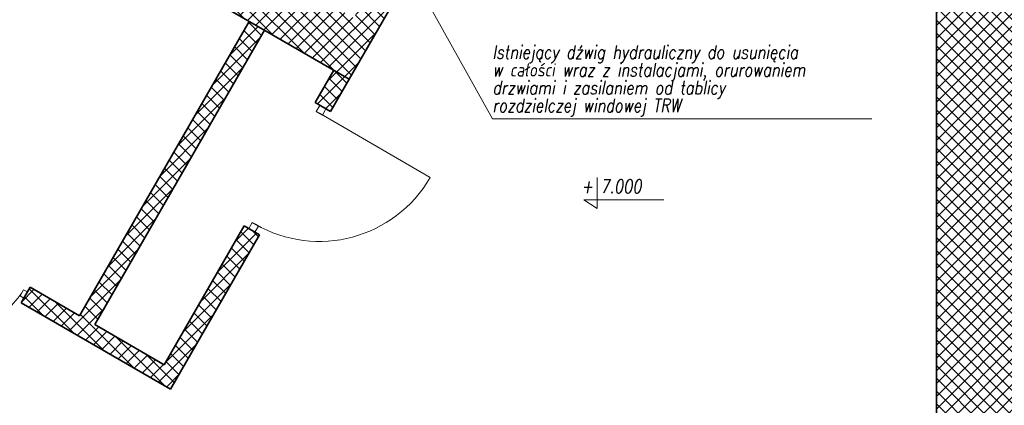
# Model space of a CAD drawing. Header units: millimetres. Extents: x 558 to 24471, y -5755 to 3551.
# Tile 4 of 35: x 23165 to 23719, y 2396 to 2612. Entities that reach past the tile are written whole.
import ezdxf
from ezdxf.enums import TextEntityAlignment as Align

# ---------------------------------------------------------------- set-up
doc = ezdxf.new("R2010")
doc.units = ezdxf.units.MM
for name, color, linetype, lineweight in [('K_Grube', 4, 'Continuous', 35), ('K_Kreskowanie', 8, 'Continuous', 5), ('K_Opis_zmienny', 2, 'Continuous', 13), ('K_Stolarka', 3, 'Continuous', 15)]:
    doc.layers.add(name, color=color, linetype=linetype, lineweight=lineweight)
doc.styles.add('Zwykły 50', font='romans.shx', dxfattribs={"width": 0.8, "oblique": 10, "height": 7.5})
pattern_1 = [(45, (2962.861, -2454.189), (-3.5921024, 3.5921024), []), (135, (2962.861, -2454.189), (-3.5921024, -3.5921024), [])]

msp = doc.modelspace()

# ---------------------------------------------------------------- hatches: boundary and pattern name
at = {"layer": 'K_Kreskowanie', "ltscale": 5}
h = msp.add_hatch(dxfattribs=at)
h.set_pattern_fill('ANSI37', color=256, scale=1.6)
h.set_pattern_definition(pattern_1)
h.paths.add_polyline_path([(23680.614, 3024.949), (23680.614, 2993.496), (23560.473, 3062.859), (23550.473, 3045.539), (23680.614, 2970.402), (23680.614, 2226.627), (23730.614, 2226.627), (23730.614, 3001.551), (23754.626, 3043.141), (23706.994, 3070.641), (23680.614, 3024.949)], is_closed=False)
h = msp.add_hatch(dxfattribs=at)
h.set_pattern_fill('ANSI37', color=256, scale=1.6)
h.set_pattern_definition([(45, (3090.788, 2977.9395), (-3.5921024, 3.5921024), []), (135, (3090.788, 2977.9395), (-3.5921024, -3.5921024), [])])
h.paths.add_polyline_path([(23314.792, 2903.327), (23362.423, 2875.827), (23369.923, 2888.817), (23309.302, 2923.817), (23170.302, 2683.062), (23350.435, 2579.062), (23489.435, 2819.817), (23467.784, 2832.317), (23460.284, 2819.327), (23468.944, 2814.327), (23352.944, 2613.409), (23198.792, 2702.409), (23314.792, 2903.327)], is_closed=False)
h = msp.add_hatch(dxfattribs=at)
h.set_pattern_fill('ANSI37', color=256, scale=1.6)
h.set_pattern_definition(pattern_1)
h.paths.add_polyline_path([(23165.93, 2453.491), (23249.935, 2404.991), (23299.935, 2491.593), (23291.275, 2496.593), (23246.275, 2418.651), (23207.303, 2441.151), (23302.803, 2606.562), (23294.143, 2611.562), (23198.643, 2446.151), (23170.93, 2462.151), (23169.43, 2459.553), (23165.93, 2453.491)], is_closed=False)
h = msp.add_hatch(dxfattribs=at)
h.set_pattern_fill('ANSI37', color=256, scale=1.6)
h.set_pattern_definition([(45, (3090.788, 2977.9395), (-3.5921024, 3.5921024), []), (135, (3090.788, 2977.9395), (-3.5921024, -3.5921024), [])])
h.paths.add_polyline_path([(23331.275, 2565.875), (23339.935, 2560.875), (23350.435, 2579.062), (23341.775, 2584.062), (23331.275, 2565.875)], is_closed=False)

# ---------------------------------------------------------------- linework, layer by layer
at = {"layer": 'K_Grube', "ltscale": 5}
for p, q in [((23680.614, 2226.627), (23680.614, 2970.402)), ((23489.435, 2819.817), (23350.435, 2579.062)), ((23350.435, 2579.062), (23170.302, 2683.062)), ((23198.643, 2446.151), (23294.143, 2611.562)), ((23207.303, 2441.151), (23302.803, 2606.562)), ((23331.275, 2565.875), (23341.775, 2584.062)), ((23350.435, 2579.062), (23339.935, 2560.875)), ((23339.935, 2560.875), (23331.275, 2565.875)), ((23246.275, 2418.651), (23291.275, 2496.593)), ((23299.935, 2491.593), (23291.275, 2496.593)), ((23249.935, 2404.991), (23299.935, 2491.593)), ((23165.93, 2453.491), (23170.93, 2462.151)), ((23198.643, 2446.151), (23170.93, 2462.151)), ((23249.935, 2404.991), (23165.93, 2453.491)), ((23246.275, 2418.651), (23207.303, 2441.151))]:
    msp.add_line(p, q, dxfattribs=at)
at = {"layer": 'K_Opis_zmienny'}
for p, q in [((23430.959, 2556.822), (23337.54, 2724.44)), ((23430.959, 2556.822), (23644.324, 2556.822)), ((23489.85, 2523.863), (23489.85, 2506.363)), ((23482.35, 2511.363), (23527.35, 2511.363)), ((23489.85, 2506.363), (23482.35, 2511.363))]:
    msp.add_line(p, q, dxfattribs=at)
at = {"layer": 'K_Stolarka', "ltscale": 5}
for p, q in [((23333.873, 2564.375), (23331.873, 2560.911)), ((23331.873, 2560.911), (23335.337, 2558.911)), ((23333.605, 2559.911), (23395.959, 2523.911)), ((23335.337, 2558.911), (23337.337, 2562.375)), ((23293.873, 2495.093), (23295.873, 2498.557)), ((23295.873, 2498.557), (23299.337, 2496.557)), ((23299.337, 2496.557), (23297.337, 2493.093)), ((23165.265, 2457.339), (23167.265, 2460.803)), ((23169.43, 2459.553), (23167.265, 2460.803)), ((23167.43, 2456.089), (23165.265, 2457.339))]:
    msp.add_line(p, q, dxfattribs=at)
for centre, radius, start, end in [((23333.605, 2559.911), 72, 240, 330), ((23101.255, 2506.078), 80.224, 241.28839, 324.13039)]:
    msp.add_arc(centre, radius, start, end, dxfattribs=at)

# ---------------------------------------------------------------- texts
at = {"layer": 'K_Opis_zmienny', "style": 'Zwykły 50', "oblique": 10, "width": 0.8}
for s, p in [('Istniejący dźwig hydrauliczny do usunięcia', (23430.959, 2594.322)), ('w całości wraz z instalacjami, orurowaniem', (23430.959, 2584.322)), ('drzwiami i zasilaniem od tablicy', (23430.959, 2574.322)), ('rozdzielczej windowej TRW', (23430.959, 2564.322)), ('+ 7.000', (23480.85, 2518.863))]:
    msp.add_text(s, height=7.5, dxfattribs=at).set_placement(p, align=Align.MIDDLE_LEFT)

doc.saveas('drawing.dxf')
